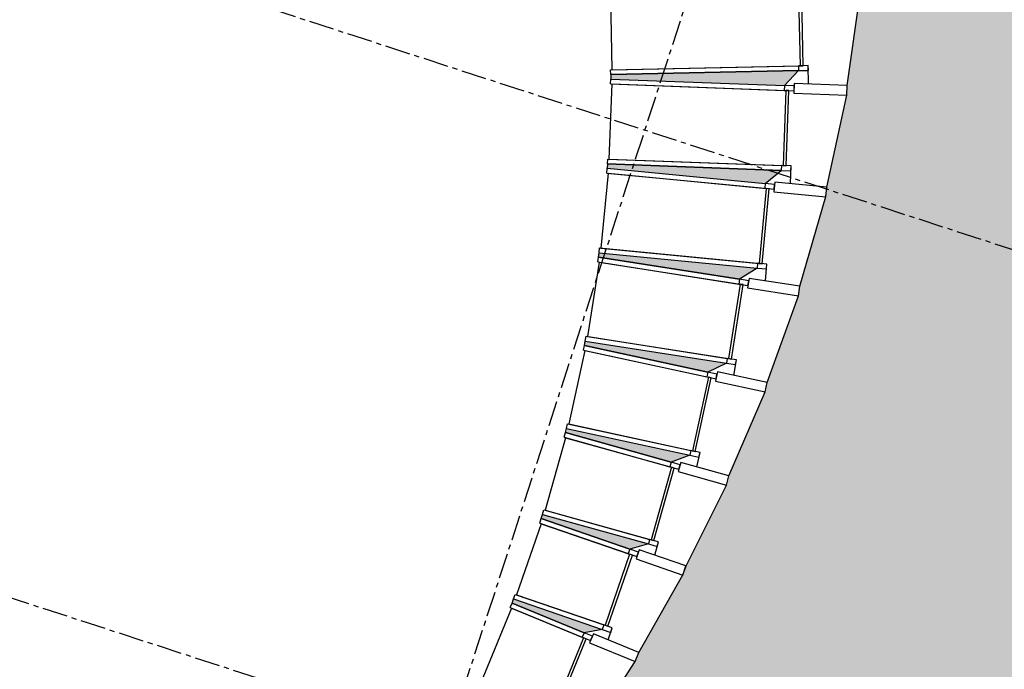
# Model space of a CAD drawing. Header units: millimetres. Extents: x -4106 to 114694, y -37499 to 54647.
# Tile 19 of 109: x 42789 to 55085, y -6332 to 1780. Entities that reach past the tile are written whole.
import ezdxf

# ---------------------------------------------------------------- set-up
doc = ezdxf.new("R2010")
doc.units = ezdxf.units.MM
doc.header["$LTSCALE"] = 50
doc.linetypes.add('B0301', pattern=[25, 12.5, -6.25, 0, -6.25])
doc.linetypes.add('XREF_STRAMIEN$0$B0201', pattern=[50, 31.25, -6.25, 6.25, -6.25])
for name, color, linetype in [('FOK_07_STRAMIEN', 13, 'B0301'), ('FOK_22_BINNENWANDEN', 2, 'Continuous'), ('XREF_05-werkset$0$AA01254-_egaal-254', 254, 'Continuous'), ('XREF_05-werkset$0$AA31-O--_GLAS', 242, 'Continuous'), ('XREF_05-werkset$0$AI31-O--_GLAS', 242, 'Continuous'), ('XREF_05-werkset$0$AL28MH--_METAAL', 3, 'Continuous'), ('XREF_05-werkset$0$AL31-O--_GLAS', 1, 'Continuous'), ('XREF_05-werkset$0$AL31XH4-_ALUMINIUM', 2, 'Continuous'), ('XREF_05_PLAFOND$0$AI45----_PLAFONDAFW', 2, 'Continuous'), ('XREF_STRAMIEN$0$AL$7A---_STRAMIEN', 1, 'XREF_STRAMIEN$0$B0201')]:
    doc.layers.add(name, color=color, linetype=linetype)

# ---------------------------------------------------------------- blocks, each defined once
blk = doc.blocks.new('XREF_05-werkset')
at = {"layer": 'XREF_05-werkset$0$AA01254-_egaal-254'}
h = blk.add_hatch(color=256, dxfattribs=at)
edge = h.paths.add_edge_path()
edge.add_arc((59874, 10809), 8341, 230.9021, 359.4115)
edge.add_line((68215, 10723), (67969, -22305))
edge.add_line((67969, -22305), (67964, -22304))
edge.add_line((67964, -22304), (42794, -14135))
edge.add_line((42794, -14135), (43309, -13923))
edge.add_line((43309, -13923), (43403, -13848))
edge.add_line((43403, -13848), (44171, -13191))
edge.add_line((44171, -13191), (44261, -13113))
edge.add_line((44261, -13113), (45014, -12423))
edge.add_line((45014, -12423), (45100, -12340))
edge.add_line((45100, -12340), (45832, -11626))
edge.add_line((45832, -11626), (45913, -11537))
edge.add_line((45913, -11537), (46628, -10798))
edge.add_line((46628, -10798), (46704, -10705))
edge.add_line((46704, -10705), (47403, -9939))
edge.add_line((47403, -9939), (47474, -9842))
edge.add_line((47474, -9842), (48410, -9209))
edge.add_line((48410, -9209), (48470, -9105))
edge.add_line((48470, -9105), (49140, -8262))
edge.add_line((49140, -8262), (49199, -8157))
edge.add_line((49199, -8157), (49830, -7269))
edge.add_line((49830, -7269), (49882, -7161))
edge.add_line((49882, -7161), (50475, -6233))
edge.add_line((50475, -6233), (50521, -6122))
edge.add_line((50521, -6122), (51072, -5154))
edge.add_line((51072, -5154), (51111, -5040))
edge.add_line((51111, -5040), (51615, -4031))
edge.add_line((51615, -4031), (51647, -3916))
edge.add_line((51647, -3916), (52098, -2868))
edge.add_line((52098, -2868), (52123, -2751))
edge.add_line((52123, -2751), (52515, -1667))
edge.add_line((52515, -1667), (52533, -1548))
edge.add_line((52533, -1548), (52858, -430))
edge.add_line((52858, -430), (52869, -310))
edge.add_line((52869, -310), (53119, 838))
edge.add_line((53119, 838), (53124, 958))
edge.add_line((53124, 958), (53290, 2131))
edge.add_line((53290, 2131), (53287, 2251))
edge.add_line((53287, 2251), (53361, 3440))
edge.add_line((53361, 3440), (53327, 4757))
edge.add_line((53327, 4757), (53311, 4876))
edge.add_line((53311, 4876), (53210, 5801))
edge.add_line((53210, 5801), (54613, 4335))
at = {"layer": 'XREF_05-werkset$0$AA31-O--_GLAS'}
for points in [[(52340, 957), (52516, 1144), (50170, 1095), (50170, 1039)], [(50126, -76), (52099, -267), (52300, -102), (50130, -20)], [(50024, -1131), (51997, -1322), (51778, -1461), (50017, -1186)], [(49853, -2233), (51614, -2509), (51384, -2622), (49843, -2288)], [(49618, -3324), (51159, -3658), (50925, -3747), (49605, -3377)], [(50640, -4767), (50408, -4832), (49303, -4451), (49319, -4398)], [(48958, -5454), (50063, -5834), (49838, -5875), (48938, -5506)]]:
    blk.add_hatch(color=252, dxfattribs=at).paths.add_polyline_path(points)
at = {"layer": 'XREF_05-werkset$0$AA01254-_egaal-254'}
blk.add_lwpolyline([(49882, -7161), (50475, -6233), (50521, -6122), (51072, -5154), (51111, -5040), (51615, -4031), (51647, -3916), (52098, -2868), (52123, -2751), (52515, -1667), (52533, -1548), (52858, -430), (52869, -310), (53119, 838), (53124, 958), (53290, 2131)], dxfattribs=at)
at = {"layer": 'XREF_05-werkset$0$AI31-O--_GLAS'}
for points in [[(52340, 957), (52516, 1144), (50170, 1095), (50170, 1039)], [(50126, -76), (52099, -267), (52300, -102), (50130, -20)], [(50024, -1131), (51997, -1322), (51778, -1461), (50017, -1186)], [(49853, -2233), (51614, -2509), (51384, -2622), (49843, -2288)], [(49618, -3324), (51159, -3658), (50925, -3747), (49605, -3377)], [(50640, -4767), (50408, -4832), (49303, -4451), (49319, -4398)], [(48958, -5454), (50063, -5834), (49838, -5875), (48938, -5506)]]:
    blk.add_lwpolyline(points, close=True, dxfattribs=at)
at = {"layer": 'XREF_05-werkset$0$AL28MH--_METAAL'}
for points in [[(53118, 837), (53123, 957), (52462, 982), (52458, 862)], [(50474, -6234), (50520, -6123), (49953, -5890), (49907, -6001)]]:
    blk.add_lwpolyline(points, close=True, dxfattribs=at)
for points in [[(52857, -431), (52868, -311), (52220, -248), (52209, -368), (52857, -431)], [(52514, -1668), (52532, -1549), (51898, -1450), (51880, -1568), (52514, -1668)], [(52097, -2869), (52122, -2752), (51504, -2618), (51478, -2735), (52097, -2869)], [(51614, -4032), (51646, -3917), (51044, -3749), (51012, -3864), (51614, -4032)], [(51071, -5155), (51110, -5041), (50525, -4840), (50486, -4954), (51071, -5155)]]:
    blk.add_lwpolyline(points, dxfattribs=at)
at = {"layer": 'XREF_05-werkset$0$AL31-O--_GLAS', "extrusion": (-0.894561, -0.018689, 0.446555)}
for p, q in [((50166, 2095), (50185, 1155)), ((52515, 2144), (52534, 1204)), ((50169, 1155), (52514, 1204)), ((50170, 1095), (50169, 1155)), ((50170, 1095), (52516, 1144)), ((50185, 1155), (52534, 1204))]:
    blk.add_line(p, q, dxfattribs=at)
at = {"layer": 'XREF_05-werkset$0$AL31-O--_GLAS'}
for p, q in [((52515, 2144), (52534, 1204)), ((52574, 1205), (52554, 2145)), ((52534, 1204), (52574, 1205)), ((52357, 896), (52322, -43)), ((52396, 895), (52357, 896)), ((52360, -45), (52396, 895)), ((52322, -43), (52360, -45)), ((52112, -328), (52022, -1264)), ((52060, -1268), (52150, -332)), ((52150, -332), (52112, -328)), ((52022, -1264), (52060, -1268)), ((51787, -1524), (51642, -2452)), ((51679, -2458), (51824, -1529)), ((51824, -1529), (51787, -1524)), ((51642, -2452), (51679, -2458)), ((51390, -2685), (51190, -3604)), ((51226, -3611), (51426, -2693)), ((51426, -2693), (51390, -2685)), ((51190, -3604), (51226, -3611)), ((50927, -3809), (50674, -4715)), ((50962, -3819), (50927, -3809)), ((50709, -4725), (50962, -3819)), ((50674, -4715), (50709, -4725)), ((50406, -4894), (50100, -5783)), ((50134, -5795), (50440, -4906)), ((50440, -4906), (50406, -4894)), ((50100, -5783), (50134, -5795)), ((49832, -5938), (49475, -6807)), ((49508, -6821), (49865, -5951)), ((49865, -5951), (49832, -5938))]:
    blk.add_line(p, q, dxfattribs=at)
at = {"layer": 'XREF_05-werkset$0$AL31-O--_GLAS', "extrusion": (0.894561, 0.018689, -0.446555)}
blk.add_line((52574, 1205), (52554, 2145), dxfattribs=at)
at = {"layer": 'XREF_05-werkset$0$AL31-O--_GLAS', "extrusion": (-0.020892, 0.999782, -9.81259e-06)}
blk.add_line((50169, 1155), (52514, 1204), dxfattribs=at)
at = {"layer": 'XREF_05-werkset$0$AL31-O--_GLAS', "extrusion": (0.020892, -0.999782, 9.81259e-06)}
for p, q in [((50170, 1095), (52516, 1144)), ((50185, 1155), (52534, 1204)), ((52534, 1204), (52574, 1205))]:
    blk.add_line(p, q, dxfattribs=at)
at = {"layer": 'XREF_05-werkset$0$AL31-O--_GLAS', "extrusion": (-0.907147, 0.034307, 0.419413)}
for p, q in [((50168, 979), (50170, 1039)), ((50170, 1039), (52340, 957)), ((50184, 978), (50148, 39)), ((50168, 979), (52338, 897)), ((50184, 978), (52357, 896)), ((52357, 896), (52322, -43)), ((50130, -20), (50132, 40)), ((50132, 40), (52302, -42)), ((50148, 39), (52322, -43)), ((50130, -20), (52300, -102))]:
    blk.add_line(p, q, dxfattribs=at)
at = {"layer": 'XREF_05-werkset$0$AL31-O--_GLAS', "extrusion": (0.037797, 0.999285, 1.18109e-05)}
for p, q in [((50170, 1039), (52340, 957)), ((50184, 978), (52357, 896)), ((52396, 895), (52357, 896)), ((50132, 40), (52302, -42))]:
    blk.add_line(p, q, dxfattribs=at)
at = {"layer": 'XREF_05-werkset$0$AL31-O--_GLAS', "extrusion": (-0.037797, -0.999285, -1.18109e-05)}
for p, q in [((50168, 979), (52338, 897)), ((50148, 39), (52322, -43)), ((50130, -20), (52300, -102)), ((52322, -43), (52360, -45))]:
    blk.add_line(p, q, dxfattribs=at)
at = {"layer": 'XREF_05-werkset$0$AL31-O--_GLAS', "extrusion": (0.907147, -0.034307, -0.419413)}
blk.add_line((52360, -45), (52396, 895), dxfattribs=at)
at = {"layer": 'XREF_05-werkset$0$AL31-O--_GLAS', "extrusion": (-0.917154, 0.088777, 0.38852)}
for p, q in [((50120, -135), (50126, -76)), ((50126, -76), (52099, -267)), ((50137, -137), (50046, -1073)), ((50120, -135), (52093, -326)), ((50137, -137), (52112, -328)), ((52112, -328), (52022, -1264)), ((50024, -1131), (50030, -1071)), ((50030, -1071), (52002, -1262)), ((50046, -1073), (52022, -1264)), ((50024, -1131), (51997, -1322))]:
    blk.add_line(p, q, dxfattribs=at)
at = {"layer": 'XREF_05-werkset$0$AL31-O--_GLAS', "extrusion": (0.096352, 0.995347, 1.27484e-05)}
for p, q in [((50126, -76), (52099, -267)), ((50137, -137), (52112, -328)), ((52150, -332), (52112, -328)), ((50030, -1071), (52002, -1262))]:
    blk.add_line(p, q, dxfattribs=at)
at = {"layer": 'XREF_05-werkset$0$AL31-O--_GLAS', "extrusion": (-0.096352, -0.995347, -1.27484e-05)}
for p, q in [((50120, -135), (52093, -326)), ((50046, -1073), (52022, -1264)), ((50024, -1131), (51997, -1322)), ((52022, -1264), (52060, -1268))]:
    blk.add_line(p, q, dxfattribs=at)
at = {"layer": 'XREF_05-werkset$0$AL31-O--_GLAS', "extrusion": (0.917154, -0.088777, -0.38852)}
blk.add_line((52060, -1268), (52150, -332), dxfattribs=at)
at = {"layer": 'XREF_05-werkset$0$AL31-O--_GLAS', "extrusion": (-0.923816, 0.144531, 0.354507)}
for p, q in [((50008, -1245), (50017, -1186)), ((50017, -1186), (51778, -1461)), ((50024, -1248), (49879, -2176)), ((50008, -1245), (51768, -1521)), ((50024, -1248), (51787, -1524)), ((51787, -1524), (51642, -2452)), ((49853, -2233), (49862, -2174)), ((49862, -2174), (51623, -2449)), ((49879, -2176), (51642, -2452)), ((49853, -2233), (51614, -2509))]:
    blk.add_line(p, q, dxfattribs=at)
at = {"layer": 'XREF_05-werkset$0$AL31-O--_GLAS', "extrusion": (0.154575, 0.987981, 1.35916e-05)}
for p, q in [((50017, -1186), (51778, -1461)), ((50024, -1248), (51787, -1524)), ((51824, -1529), (51787, -1524)), ((49862, -2174), (51623, -2449))]:
    blk.add_line(p, q, dxfattribs=at)
at = {"layer": 'XREF_05-werkset$0$AL31-O--_GLAS', "extrusion": (-0.154575, -0.987981, -1.35916e-05)}
for p, q in [((50008, -1245), (51768, -1521)), ((49879, -2176), (51642, -2452)), ((49853, -2233), (51614, -2509)), ((51642, -2452), (51679, -2458))]:
    blk.add_line(p, q, dxfattribs=at)
at = {"layer": 'XREF_05-werkset$0$AL31-O--_GLAS', "extrusion": (0.923816, -0.144531, -0.354507)}
blk.add_line((51679, -2458), (51824, -1529), dxfattribs=at)
at = {"layer": 'XREF_05-werkset$0$AL31-O--_GLAS', "extrusion": (-0.926448, 0.20125, 0.318109)}
for p, q in [((49830, -2346), (49843, -2288)), ((49843, -2288), (51384, -2622)), ((49847, -2350), (49647, -3268)), ((49830, -2346), (51371, -2681)), ((49847, -2350), (51390, -2685)), ((51390, -2685), (51190, -3604)), ((49618, -3324), (49631, -3265)), ((49631, -3265), (51172, -3600)), ((49647, -3268), (51190, -3604)), ((49618, -3324), (51159, -3658))]:
    blk.add_line(p, q, dxfattribs=at)
at = {"layer": 'XREF_05-werkset$0$AL31-O--_GLAS', "extrusion": (0.212272, 0.977211, -1.4356e-05)}
for p, q in [((49843, -2288), (51384, -2622)), ((49847, -2350), (51390, -2685)), ((51426, -2693), (51390, -2685)), ((49631, -3265), (51172, -3600))]:
    blk.add_line(p, q, dxfattribs=at)
at = {"layer": 'XREF_05-werkset$0$AL31-O--_GLAS', "extrusion": (-0.212272, -0.977211, 1.4356e-05)}
for p, q in [((49830, -2346), (51371, -2681)), ((49647, -3268), (51190, -3604)), ((49618, -3324), (51159, -3658)), ((51190, -3604), (51226, -3611))]:
    blk.add_line(p, q, dxfattribs=at)
at = {"layer": 'XREF_05-werkset$0$AL31-O--_GLAS', "extrusion": (0.926448, -0.20125, -0.318109)}
blk.add_line((51226, -3611), (51426, -2693), dxfattribs=at)
at = {"layer": 'XREF_05-werkset$0$AL31-O--_GLAS', "extrusion": (-0.924517, 0.258456, 0.280121)}
for p, q in [((49605, -3440), (49352, -4345)), ((49588, -3435), (49605, -3377)), ((49588, -3435), (50909, -3804)), ((49605, -3377), (50925, -3747)), ((49605, -3440), (50927, -3809)), ((50927, -3809), (50674, -4715)), ((49319, -4398), (49335, -4340)), ((49319, -4398), (50640, -4767)), ((49335, -4340), (50656, -4710)), ((49352, -4345), (50674, -4715))]:
    blk.add_line(p, q, dxfattribs=at)
at = {"layer": 'XREF_05-werkset$0$AL31-O--_GLAS', "extrusion": (-0.269231, -0.963076, 1.50544e-05)}
for p, q in [((49588, -3435), (50909, -3804)), ((49319, -4398), (50640, -4767)), ((49352, -4345), (50674, -4715)), ((50674, -4715), (50709, -4725))]:
    blk.add_line(p, q, dxfattribs=at)
at = {"layer": 'XREF_05-werkset$0$AL31-O--_GLAS', "extrusion": (0.269231, 0.963076, -1.50544e-05)}
for p, q in [((49605, -3377), (50925, -3747)), ((49605, -3440), (50927, -3809)), ((50962, -3819), (50927, -3809)), ((49335, -4340), (50656, -4710))]:
    blk.add_line(p, q, dxfattribs=at)
at = {"layer": 'XREF_05-werkset$0$AL31-O--_GLAS', "extrusion": (0.924517, -0.258456, -0.280121)}
blk.add_line((50709, -4725), (50962, -3819), dxfattribs=at)
at = {"layer": 'XREF_05-werkset$0$AL31-O--_GLAS', "extrusion": (-0.91767, 0.315638, 0.24136)}
for p, q in [((49300, -4514), (48994, -5403)), ((49283, -4508), (49303, -4451)), ((49283, -4508), (50389, -4888)), ((49300, -4514), (50406, -4894)), ((49303, -4451), (50408, -4832)), ((50406, -4894), (50100, -5783)), ((48958, -5454), (48977, -5397)), ((48977, -5397), (50083, -5777)), ((48994, -5403), (50100, -5783)), ((48958, -5454), (50063, -5834))]:
    blk.add_line(p, q, dxfattribs=at)
at = {"layer": 'XREF_05-werkset$0$AL31-O--_GLAS', "extrusion": (-0.325258, -0.945625, -1.56957e-05)}
for p, q in [((49283, -4508), (50389, -4888)), ((48994, -5403), (50100, -5783)), ((48958, -5454), (50063, -5834)), ((50100, -5783), (50134, -5795))]:
    blk.add_line(p, q, dxfattribs=at)
at = {"layer": 'XREF_05-werkset$0$AL31-O--_GLAS', "extrusion": (0.325258, 0.945625, 1.56957e-05)}
for p, q in [((49300, -4514), (50406, -4894)), ((49303, -4451), (50408, -4832)), ((50440, -4906), (50406, -4894)), ((48977, -5397), (50083, -5777))]:
    blk.add_line(p, q, dxfattribs=at)
at = {"layer": 'XREF_05-werkset$0$AL31-O--_GLAS', "extrusion": (0.91767, -0.315638, -0.24136)}
blk.add_line((50134, -5795), (50440, -4906), dxfattribs=at)
at = {"layer": 'XREF_05-werkset$0$AL31-O--_GLAS', "extrusion": (-0.905733, 0.372282, 0.202618)}
for p, q in [((48916, -5561), (48938, -5506)), ((48938, -5506), (49838, -5875)), ((48932, -5568), (48574, -6437)), ((48916, -5561), (49815, -5931)), ((48932, -5568), (49832, -5938)), ((49832, -5938), (49475, -6807))]:
    blk.add_line(p, q, dxfattribs=at)
at = {"layer": 'XREF_05-werkset$0$AL31-O--_GLAS', "extrusion": (0.38017, 0.924917, 1.62854e-05)}
for p, q in [((48938, -5506), (49838, -5875)), ((48932, -5568), (49832, -5938)), ((49865, -5951), (49832, -5938))]:
    blk.add_line(p, q, dxfattribs=at)
at = {"layer": 'XREF_05-werkset$0$AL31-O--_GLAS', "extrusion": (-0.38017, -0.924917, -1.62854e-05)}
blk.add_line((48916, -5561), (49815, -5931), dxfattribs=at)
at = {"layer": 'XREF_05-werkset$0$AL31-O--_GLAS', "extrusion": (0.905733, -0.372282, -0.202618)}
blk.add_line((49508, -6821), (49865, -5951), dxfattribs=at)
at = {"layer": 'XREF_05-werkset$0$AL31XH4-_ALUMINIUM', "extrusion": (-0.020892, 0.999782, -9.81259e-06)}
blk.add_line((52637, 1207), (52514, 1204), dxfattribs=at)
at = {"layer": 'XREF_05-werkset$0$AL31XH4-_ALUMINIUM'}
for p, q in [((52637, 1207), (52514, 1204)), ((52514, 1204), (52516, 1144)), ((52516, 1144), (52638, 1147)), ((52638, 1147), (52637, 1207)), ((52340, 957), (52338, 897)), ((52338, 897), (52459, 892)), ((52461, 952), (52340, 957)), ((52459, 892), (52461, 952)), ((52302, -42), (52300, -102)), ((52300, -102), (52421, -107)), ((52423, -47), (52302, -42)), ((52421, -107), (52423, -47)), ((52099, -267), (52093, -326)), ((52093, -326), (52212, -338)), ((52217, -278), (52099, -267)), ((52212, -338), (52217, -278)), ((52002, -1262), (51997, -1322)), ((51997, -1322), (52115, -1333)), ((52121, -1274), (52002, -1262)), ((52115, -1333), (52121, -1274)), ((51778, -1461), (51768, -1521)), ((51894, -1480), (51778, -1461)), ((51768, -1521), (51884, -1539)), ((51884, -1539), (51894, -1480)), ((51623, -2449), (51614, -2509)), ((51739, -2468), (51623, -2449)), ((51614, -2509), (51730, -2527)), ((51730, -2527), (51739, -2468)), ((51384, -2622), (51371, -2681)), ((51371, -2681), (51485, -2706)), ((51497, -2647), (51384, -2622)), ((51485, -2706), (51497, -2647)), ((51172, -3600), (51159, -3658)), ((51159, -3658), (51272, -3683)), ((51285, -3624), (51172, -3600)), ((51272, -3683), (51285, -3624)), ((50925, -3747), (50909, -3804)), ((50909, -3804), (51020, -3835)), ((51036, -3777), (50925, -3747)), ((51020, -3835), (51036, -3777)), ((50656, -4710), (50640, -4767)), ((50640, -4767), (50750, -4798)), ((50767, -4740), (50656, -4710)), ((50750, -4798), (50767, -4740)), ((50408, -4832), (50389, -4888)), ((50389, -4888), (50496, -4925)), ((50515, -4868), (50408, -4832)), ((50496, -4925), (50515, -4868)), ((50083, -5777), (50063, -5834)), ((50190, -5814), (50083, -5777)), ((49838, -5875), (49815, -5931)), ((49942, -5918), (49838, -5875)), ((50063, -5834), (50171, -5871)), ((50171, -5871), (50190, -5814)), ((49815, -5931), (49919, -5974)), ((49919, -5974), (49942, -5918))]:
    blk.add_line(p, q, dxfattribs=at)
at = {"layer": 'XREF_05-werkset$0$AL31XH4-_ALUMINIUM', "extrusion": (-0.894561, -0.018689, 0.446555)}
blk.add_line((52514, 1204), (52516, 1144), dxfattribs=at)
at = {"layer": 'XREF_05-werkset$0$AL31XH4-_ALUMINIUM', "extrusion": (0.020892, -0.999782, 9.81259e-06)}
blk.add_line((52516, 1144), (52638, 1147), dxfattribs=at)
at = {"layer": 'XREF_05-werkset$0$AL31XH4-_ALUMINIUM', "extrusion": (0.894561, 0.018689, -0.446555)}
blk.add_line((52642, 975), (52637, 1207), dxfattribs=at)
at = {"layer": 'XREF_05-werkset$0$AL31XH4-_ALUMINIUM', "extrusion": (-0.907147, 0.034307, 0.419413)}
for p, q in [((52340, 957), (52338, 897)), ((52302, -42), (52300, -102))]:
    blk.add_line(p, q, dxfattribs=at)
at = {"layer": 'XREF_05-werkset$0$AL31XH4-_ALUMINIUM', "extrusion": (-0.037797, -0.999285, -1.18109e-05)}
for p, q in [((52338, 897), (52459, 892)), ((52300, -102), (52421, -107))]:
    blk.add_line(p, q, dxfattribs=at)
at = {"layer": 'XREF_05-werkset$0$AL31XH4-_ALUMINIUM', "extrusion": (0.037797, 0.999285, 1.18109e-05)}
for p, q in [((52461, 952), (52340, 957)), ((52423, -47), (52302, -42))]:
    blk.add_line(p, q, dxfattribs=at)
at = {"layer": 'XREF_05-werkset$0$AL31XH4-_ALUMINIUM', "extrusion": (0.907147, -0.034307, -0.419413)}
for p, q in [((52459, 892), (52461, 952)), ((52415, -267), (52423, -47))]:
    blk.add_line(p, q, dxfattribs=at)
at = {"layer": 'XREF_05-werkset$0$AL31XH4-_ALUMINIUM', "extrusion": (-0.917154, 0.088777, 0.38852)}
for p, q in [((52099, -267), (52093, -326)), ((52002, -1262), (51997, -1322))]:
    blk.add_line(p, q, dxfattribs=at)
at = {"layer": 'XREF_05-werkset$0$AL31XH4-_ALUMINIUM', "extrusion": (-0.096352, -0.995347, -1.27484e-05)}
for p, q in [((52093, -326), (52212, -338)), ((51997, -1322), (52115, -1333))]:
    blk.add_line(p, q, dxfattribs=at)
at = {"layer": 'XREF_05-werkset$0$AL31XH4-_ALUMINIUM', "extrusion": (0.096352, 0.995347, 1.27484e-05)}
for p, q in [((52217, -278), (52099, -267)), ((52121, -1274), (52002, -1262))]:
    blk.add_line(p, q, dxfattribs=at)
at = {"layer": 'XREF_05-werkset$0$AL31XH4-_ALUMINIUM', "extrusion": (0.917154, -0.088777, -0.38852)}
for p, q in [((52212, -338), (52217, -278)), ((52101, -1482), (52121, -1274))]:
    blk.add_line(p, q, dxfattribs=at)
at = {"layer": 'XREF_05-werkset$0$AL31XH4-_ALUMINIUM', "extrusion": (-0.923816, 0.144531, 0.354507)}
for p, q in [((51778, -1461), (51768, -1521)), ((51623, -2449), (51614, -2509))]:
    blk.add_line(p, q, dxfattribs=at)
at = {"layer": 'XREF_05-werkset$0$AL31XH4-_ALUMINIUM', "extrusion": (0.154575, 0.987981, 1.35916e-05)}
for p, q in [((51894, -1480), (51778, -1461)), ((51739, -2468), (51623, -2449))]:
    blk.add_line(p, q, dxfattribs=at)
at = {"layer": 'XREF_05-werkset$0$AL31XH4-_ALUMINIUM', "extrusion": (-0.154575, -0.987981, -1.35916e-05)}
for p, q in [((51768, -1521), (51884, -1539)), ((51614, -2509), (51730, -2527))]:
    blk.add_line(p, q, dxfattribs=at)
at = {"layer": 'XREF_05-werkset$0$AL31XH4-_ALUMINIUM', "extrusion": (0.923816, -0.144531, -0.354507)}
for p, q in [((51884, -1539), (51894, -1480)), ((51709, -2662), (51739, -2468))]:
    blk.add_line(p, q, dxfattribs=at)
at = {"layer": 'XREF_05-werkset$0$AL31XH4-_ALUMINIUM', "extrusion": (-0.926448, 0.20125, 0.318109)}
for p, q in [((51384, -2622), (51371, -2681)), ((51172, -3600), (51159, -3658))]:
    blk.add_line(p, q, dxfattribs=at)
at = {"layer": 'XREF_05-werkset$0$AL31XH4-_ALUMINIUM', "extrusion": (-0.212272, -0.977211, 1.4356e-05)}
for p, q in [((51371, -2681), (51485, -2706)), ((51159, -3658), (51272, -3683))]:
    blk.add_line(p, q, dxfattribs=at)
at = {"layer": 'XREF_05-werkset$0$AL31XH4-_ALUMINIUM', "extrusion": (0.212272, 0.977211, -1.4356e-05)}
for p, q in [((51497, -2647), (51384, -2622)), ((51285, -3624), (51172, -3600))]:
    blk.add_line(p, q, dxfattribs=at)
at = {"layer": 'XREF_05-werkset$0$AL31XH4-_ALUMINIUM', "extrusion": (0.926448, -0.20125, -0.318109)}
for p, q in [((51485, -2706), (51497, -2647)), ((51246, -3805), (51285, -3624))]:
    blk.add_line(p, q, dxfattribs=at)
at = {"layer": 'XREF_05-werkset$0$AL31XH4-_ALUMINIUM', "extrusion": (-0.924517, 0.258456, 0.280121)}
for p, q in [((50925, -3747), (50909, -3804)), ((50656, -4710), (50640, -4767))]:
    blk.add_line(p, q, dxfattribs=at)
at = {"layer": 'XREF_05-werkset$0$AL31XH4-_ALUMINIUM', "extrusion": (-0.269231, -0.963076, 1.50544e-05)}
for p, q in [((50909, -3804), (51020, -3835)), ((50640, -4767), (50750, -4798))]:
    blk.add_line(p, q, dxfattribs=at)
at = {"layer": 'XREF_05-werkset$0$AL31XH4-_ALUMINIUM', "extrusion": (0.269231, 0.963076, -1.50544e-05)}
for p, q in [((51036, -3777), (50925, -3747)), ((50767, -4740), (50656, -4710))]:
    blk.add_line(p, q, dxfattribs=at)
at = {"layer": 'XREF_05-werkset$0$AL31XH4-_ALUMINIUM', "extrusion": (0.924517, -0.258456, -0.280121)}
for p, q in [((51020, -3835), (51036, -3777)), ((50720, -4907), (50767, -4740))]:
    blk.add_line(p, q, dxfattribs=at)
at = {"layer": 'XREF_05-werkset$0$AL31XH4-_ALUMINIUM', "extrusion": (-0.91767, 0.315638, 0.24136)}
for p, q in [((50408, -4832), (50389, -4888)), ((50083, -5777), (50063, -5834))]:
    blk.add_line(p, q, dxfattribs=at)
at = {"layer": 'XREF_05-werkset$0$AL31XH4-_ALUMINIUM', "extrusion": (-0.325258, -0.945625, -1.56957e-05)}
for p, q in [((50389, -4888), (50496, -4925)), ((50063, -5834), (50171, -5871))]:
    blk.add_line(p, q, dxfattribs=at)
at = {"layer": 'XREF_05-werkset$0$AL31XH4-_ALUMINIUM', "extrusion": (0.325258, 0.945625, 1.56957e-05)}
for p, q in [((50515, -4868), (50408, -4832)), ((50190, -5814), (50083, -5777))]:
    blk.add_line(p, q, dxfattribs=at)
at = {"layer": 'XREF_05-werkset$0$AL31XH4-_ALUMINIUM', "extrusion": (0.91767, -0.315638, -0.24136)}
for p, q in [((50496, -4925), (50515, -4868)), ((50138, -5966), (50190, -5814))]:
    blk.add_line(p, q, dxfattribs=at)
at = {"layer": 'XREF_05-werkset$0$AL31XH4-_ALUMINIUM', "extrusion": (-0.905733, 0.372282, 0.202618)}
blk.add_line((49838, -5875), (49815, -5931), dxfattribs=at)
at = {"layer": 'XREF_05-werkset$0$AL31XH4-_ALUMINIUM', "extrusion": (0.38017, 0.924917, 1.62854e-05)}
blk.add_line((49942, -5918), (49838, -5875), dxfattribs=at)
at = {"layer": 'XREF_05-werkset$0$AL31XH4-_ALUMINIUM', "extrusion": (-0.38017, -0.924917, -1.62854e-05)}
blk.add_line((49815, -5931), (49919, -5974), dxfattribs=at)
at = {"layer": 'XREF_05-werkset$0$AL31XH4-_ALUMINIUM', "extrusion": (0.905733, -0.372282, -0.202618)}
blk.add_line((49919, -5974), (49942, -5918), dxfattribs=at)
blk = doc.blocks.new('XREF_STRAMIEN')
at = {"layer": 'XREF_STRAMIEN$0$AL$7A---_STRAMIEN', "ltscale": 0.2}
for p, q in [((4081.1, 15497), (99881.1, -15593.3)), ((4081.1, 7086.3), (99881.1, -24004))]:
    blk.add_line(p, q, dxfattribs=at)
blk.add_lwpolyline([(64618.3, 43612.9), (43803.8, -20523.9)], dxfattribs=at)
blk = doc.blocks.new('XREF_05_PLAFOND')
at = {"layer": 'XREF_05_PLAFOND$0$AI45----_PLAFONDAFW'}
h = blk.add_hatch(dxfattribs=at)
h.set_pattern_fill('_USER,_O', color=256, scale=600, angle=90, pattern_type=0)
h.set_pattern_definition([(81.94, (95233.5, 35104.6), (-594.073, 84.126), [])])
edge = h.paths.add_edge_path(flags=16)
edge.add_arc((41622, 26897), 5450, 0, 360)
h.paths.add_polyline_path([(49934, 30177), (51534, 30177), (51534, 27777), (49934, 27777)], flags=16)
edge = h.paths.add_edge_path(flags=16)
edge.add_arc((86127, 26613), 3800, 0, 360)
edge = h.paths.add_edge_path(flags=16)
edge.add_arc((74999, -10767), 5450, 0, 360)
edge = h.paths.add_edge_path()
edge.add_line((31231, 21828), (22997, 22270))
edge.add_line((22997, 22270), (24807, 36095))
edge.add_line((24807, 36095), (95374, 36095))
edge.add_line((95374, 36095), (86393, -27328))
edge.add_line((86393, -27328), (68974, -21675))
edge.add_line((68974, -21675), (69214, 10716))
edge.add_arc((59885, 10785), 9330, 359.5745, 446.6108)
edge.add_line((60436, 20099), (31231, 21828))
h = blk.add_hatch(dxfattribs=at)
h.set_pattern_fill('_USER,_O', color=256, scale=1800, pattern_type=0)
h.set_pattern_definition([(351.94, (95233.5, 35104.6), (252.378, 1782.22), [])])
edge = h.paths.add_edge_path(flags=16)
edge.add_arc((74999, -10767), 5450, 0, 360)
edge = h.paths.add_edge_path(flags=16)
edge.add_arc((41622, 26897), 5450, 0, 360)
h.paths.add_polyline_path([(49934, 30177), (51534, 30177), (51534, 27777), (49934, 27777)], flags=16)
edge = h.paths.add_edge_path(flags=16)
edge.add_arc((86127, 26613), 3800, 0, 360)
edge = h.paths.add_edge_path()
edge.add_line((31231, 21828), (22997, 22270))
edge.add_line((22997, 22270), (24807, 36095))
edge.add_line((24807, 36095), (95374, 36095))
edge.add_line((95374, 36095), (86393, -27328))
edge.add_line((86393, -27328), (68974, -21675))
edge.add_line((68974, -21675), (69214, 10716))
edge.add_arc((59885, 10785), 9330, 359.5745, 446.6108)
edge.add_line((60436, 20099), (31231, 21828))

msp = doc.modelspace()

# ---------------------------------------------------------------- block references
msp.add_blockref('XREF_05_PLAFOND', (0, 0))
at = {"layer": 'FOK_07_STRAMIEN'}
msp.add_blockref('XREF_STRAMIEN', (0, 0), dxfattribs=at)
at = {"layer": 'FOK_22_BINNENWANDEN'}
msp.add_blockref('XREF_05-werkset', (0, 0), dxfattribs=at)

doc.saveas('drawing.dxf')
